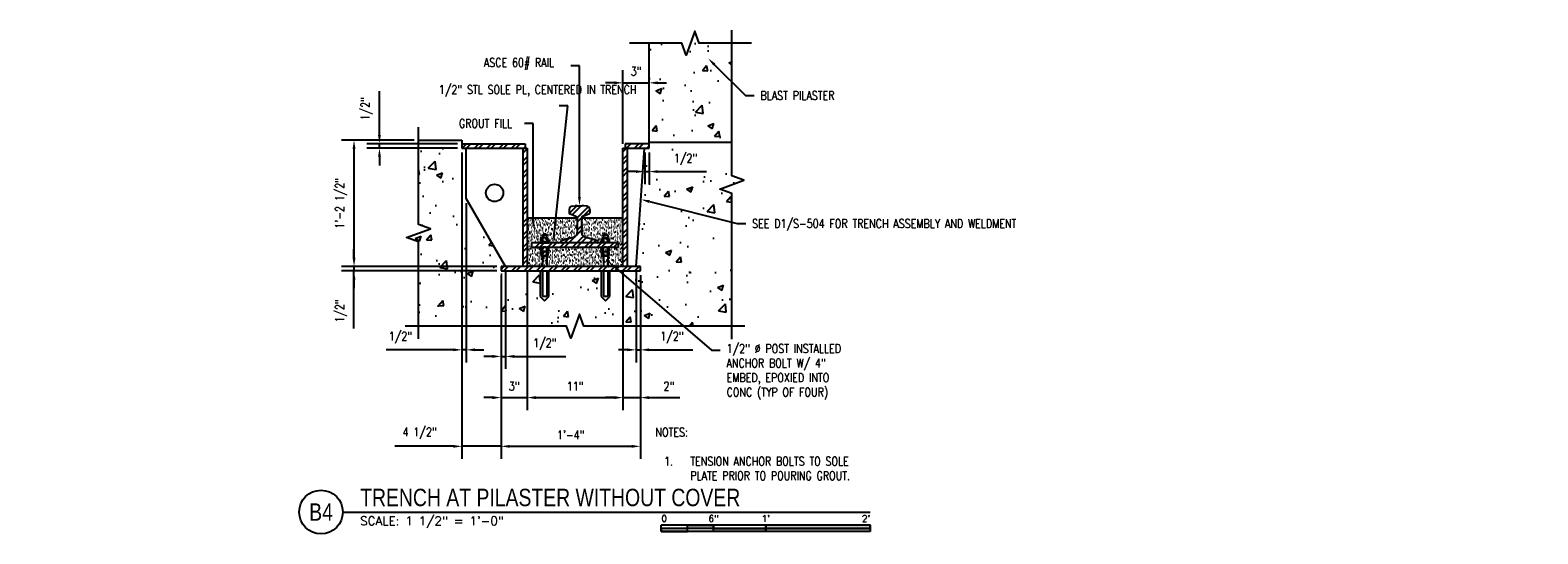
# Model space of a CAD drawing. Header units: inches. Extents: x 24 to 950, y 63 to 128.
# Tile 16 of 24: x 562 to 735, y 63 to 121. Entities that reach past the tile are written whole.
import ezdxf
from ezdxf import colors
from ezdxf.entities.mleader import LeaderData, LeaderLine
from ezdxf.enums import TextEntityAlignment as Align
from ezdxf.math import Vec2, Vec3

# ---------------------------------------------------------------- set-up
doc = ezdxf.new("R2010")
doc.units = ezdxf.units.IN
doc.header["$MEASUREMENT"] = 0
for name, color, linetype in [('A-ANNO-NOTE', 2, 'Continuous'), ('A-WALL-PATT', 8, 'Continuous'), ('M-DETL-PATT', 8, 'Continuous'), ('S-ANNO-DIMS', 1, 'Continuous'), ('S-ANNO-NOTE', 2, 'Continuous'), ('S-ANNO-SYMB', 2, 'Continuous'), ('S-DETL', 90, 'Continuous'), ('S-DETL-GENF', 3, 'Continuous'), ('S-DETL-MEDM', 33, 'Continuous'), ('S-DETL-THIN', 1, 'Continuous')]:
    doc.layers.add(name, color=color, linetype=linetype)
doc.styles.add('Annotative', font='romans.shx', dxfattribs={"width": 0.8, "height": 0.125})
doc.styles.add('Arial', font='romans.shx', dxfattribs={"width": 0.8})
doc.styles.add('ROMANS', font='romans.shx', dxfattribs={"width": 0.8})
doc.styles.add('TITLES', font='swiss.ttf', dxfattribs={"width": 0.8, "height": 0.25})
doc.dimstyles.new('Annotative', dxfattribs={"dimscale": 0, "dimtxt": 0.125, "dimasz": 0.125, "dimexe": 0.18, "dimexo": 0.0625, "dimgap": 0.09, "dimtad": 1, "dimdec": 3, "dimzin": 3, "dimdsep": 46, "dimlunit": 4, "dimtxsty": 'Annotative', "dimcen": 0.09, "dimclrt": 2, "dimazin": 2, "dimtfac": 1, "dimtdec": 3, "dimtmove": 0, "dimatfit": 0, "dimfxl": 1, "dimtfill": 1, "dimfrac": 2, "dimtolj": 1, "dimtzin": 0, "dimarcsym": 0})
pattern_1 = [(45, (0, 0), (-0.7071068, 0.7071068), []), (45, (0, 0.5), (-0.7071068, 0.7071068), [])]

# ---------------------------------------------------------------- blocks, each defined once
blk = doc.blocks.new('*D18')
at = {"layer": 'Defpoints', "color": 0, "transparency": 16777216}
for p in [(632.67, 107.33), (633.18, 107.33), (633.18, 104.64)]:
    blk.add_point(p, dxfattribs=at)
at = {"layer": 'S-ANNO-DIMS', "color": 0, "lineweight": -2, "transparency": 16777216}
for p, q in [((632.67, 106.83), (632.67, 103.2)), ((633.18, 106.83), (633.18, 103.2)), ((631.67, 104.64), (630.67, 104.64)), ((632.67, 104.64), (633.18, 104.64)), ((634.18, 104.64), (639.77, 104.64))]:
    blk.add_line(p, q, dxfattribs=at)
at = {"layer": 'S-ANNO-DIMS', "color": 0, "transparency": 16777216}
for points in [[(631.67, 104.8), (631.67, 104.47), (632.67, 104.64)], [(634.18, 104.8), (634.18, 104.47), (633.18, 104.64)]]:
    blk.add_solid(points, dxfattribs=at)
at = {"layer": 'S-ANNO-DIMS', "color": 2, "lineweight": -3, "transparency": 16777216, "insert": (636.03, 106.69), "char_height": 1, "width": 3.4605, "attachment_point": 1, "line_spacing_factor": 0.983083, "style": 'Annotative'}
blk.add_mtext('\\A1;1/2"', dxfattribs=at)
blk = doc.blocks.new('*D17')
at = {"layer": 'Defpoints', "color": 0, "transparency": 16777216}
for p in [(611.68, 107.33), (612.18, 101.53), (612.18, 84.18)]:
    blk.add_point(p, dxfattribs=at)
at = {"layer": 'S-ANNO-DIMS', "color": 0, "lineweight": -2, "transparency": 16777216}
for p, q in [((611.68, 106.83), (611.68, 82.74)), ((612.18, 101.03), (612.18, 82.74)), ((610.68, 84.18), (602.98, 84.18)), ((612.18, 84.18), (611.68, 84.18)), ((613.18, 84.18), (614.18, 84.18))]:
    blk.add_line(p, q, dxfattribs=at)
at = {"layer": 'S-ANNO-DIMS', "color": 0, "transparency": 16777216}
for points in [[(610.68, 84.35), (610.68, 84.02), (611.68, 84.18)], [(613.18, 84.35), (613.18, 84.02), (612.18, 84.18)]]:
    blk.add_solid(points, dxfattribs=at)
at = {"layer": 'S-ANNO-DIMS', "color": 2, "lineweight": -3, "transparency": 16777216, "insert": (603.27, 86.24), "char_height": 1, "width": 3.4605, "attachment_point": 1, "line_spacing_factor": 0.983083, "style": 'Annotative'}
blk.add_mtext('\\A1;1/2"', dxfattribs=at)
blk = doc.blocks.new('*D16')
at = {"layer": 'Defpoints', "color": 0, "transparency": 16777216}
for p in [(616.68, 93.74), (616.18, 93.24), (616.68, 83.43)]:
    blk.add_point(p, dxfattribs=at)
at = {"layer": 'S-ANNO-DIMS', "color": 0, "lineweight": -2, "transparency": 16777216}
for p, q in [((616.18, 92.74), (616.18, 81.99)), ((616.68, 93.24), (616.68, 81.99)), ((615.18, 83.43), (614.18, 83.43)), ((616.18, 83.43), (616.68, 83.43)), ((617.68, 83.43), (623.6, 83.43))]:
    blk.add_line(p, q, dxfattribs=at)
at = {"layer": 'S-ANNO-DIMS', "color": 0, "transparency": 16777216}
for points in [[(615.18, 83.59), (615.18, 83.26), (616.18, 83.43)], [(617.68, 83.59), (617.68, 83.26), (616.68, 83.43)]]:
    blk.add_solid(points, dxfattribs=at)
at = {"layer": 'S-ANNO-DIMS', "color": 2, "lineweight": -3, "transparency": 16777216, "insert": (619.86, 85.48), "char_height": 1, "width": 3.4605, "attachment_point": 1, "line_spacing_factor": 0.983083, "style": 'Annotative'}
blk.add_mtext('\\A1;1/2"', dxfattribs=at)
blk = doc.blocks.new('*D15')
at = {"layer": 'Defpoints', "color": 0, "transparency": 16777216}
for p in [(631.68, 93.74), (632.18, 93.24), (632.18, 84.18)]:
    blk.add_point(p, dxfattribs=at)
at = {"layer": 'S-ANNO-DIMS', "color": 0, "lineweight": -2, "transparency": 16777216}
for p, q in [((631.68, 93.24), (631.68, 82.74)), ((632.18, 92.74), (632.18, 82.74)), ((630.68, 84.18), (629.68, 84.18)), ((631.68, 84.18), (632.18, 84.18)), ((633.18, 84.18), (638.21, 84.18))]:
    blk.add_line(p, q, dxfattribs=at)
at = {"layer": 'S-ANNO-DIMS', "color": 0, "transparency": 16777216}
for points in [[(630.68, 84.35), (630.68, 84.02), (631.68, 84.18)], [(633.18, 84.35), (633.18, 84.02), (632.18, 84.18)]]:
    blk.add_solid(points, dxfattribs=at)
at = {"layer": 'S-ANNO-DIMS', "color": 2, "lineweight": -3, "transparency": 16777216, "insert": (634.46, 86.24), "char_height": 1, "width": 3.4605, "attachment_point": 1, "line_spacing_factor": 0.983083, "style": 'Annotative'}
blk.add_mtext('\\A1;1/2"', dxfattribs=at)
blk = doc.blocks.new('*D14')
at = {"layer": 'Defpoints', "color": 0, "transparency": 16777216}
for p in [(619.18, 93.74), (630.18, 93.74), (630.18, 78.7)]:
    blk.add_point(p, dxfattribs=at)
at = {"layer": 'S-ANNO-DIMS', "color": 0, "lineweight": -2, "transparency": 16777216}
for p, q in [((619.18, 93.24), (619.18, 77.26)), ((630.18, 93.24), (630.18, 77.26)), ((620.18, 78.7), (629.18, 78.7))]:
    blk.add_line(p, q, dxfattribs=at)
at = {"layer": 'S-ANNO-DIMS', "color": 0, "transparency": 16777216}
for points in [[(620.18, 78.87), (620.18, 78.53), (619.18, 78.7)], [(629.18, 78.87), (629.18, 78.53), (630.18, 78.7)]]:
    blk.add_solid(points, dxfattribs=at)
at = {"layer": 'S-ANNO-DIMS', "color": 2, "lineweight": -3, "transparency": 16777216, "insert": (624.68, 80.01), "char_height": 1, "width": 2.4577, "attachment_point": 5, "style": 'Annotative'}
blk.add_mtext('\\A1;11"', dxfattribs=at)
blk = doc.blocks.new('*D13')
at = {"layer": 'Defpoints', "color": 0, "transparency": 16777216}
for p in [(619.18, 93.74), (616.18, 93.24), (619.18, 78.7)]:
    blk.add_point(p, dxfattribs=at)
at = {"layer": 'S-ANNO-DIMS', "color": 0, "lineweight": -2, "transparency": 16777216}
for p, q in [((616.18, 92.74), (616.18, 77.26)), ((619.18, 93.24), (619.18, 77.26)), ((615.18, 78.7), (614.18, 78.7)), ((616.18, 78.7), (619.18, 78.7)), ((620.18, 78.7), (621.18, 78.7))]:
    blk.add_line(p, q, dxfattribs=at)
at = {"layer": 'S-ANNO-DIMS', "color": 0, "transparency": 16777216}
for points in [[(615.18, 78.87), (615.18, 78.53), (616.18, 78.7)], [(620.18, 78.87), (620.18, 78.53), (619.18, 78.7)]]:
    blk.add_solid(points, dxfattribs=at)
at = {"layer": 'S-ANNO-DIMS', "color": 2, "lineweight": -3, "transparency": 16777216, "insert": (617.68, 80.01), "char_height": 1, "width": 1.5533, "attachment_point": 5, "style": 'Annotative'}
blk.add_mtext('\\A1;3"', dxfattribs=at)
blk = doc.blocks.new('*D12')
at = {"layer": 'Defpoints', "color": 0, "transparency": 16777216}
for p in [(616.18, 93.24), (632.18, 93.24), (632.18, 73.11)]:
    blk.add_point(p, dxfattribs=at)
at = {"layer": 'S-ANNO-DIMS', "color": 0, "lineweight": -2, "transparency": 16777216}
for p, q in [((616.18, 92.74), (616.18, 71.67)), ((632.18, 92.74), (632.18, 71.67)), ((617.18, 73.11), (631.18, 73.11))]:
    blk.add_line(p, q, dxfattribs=at)
at = {"layer": 'S-ANNO-DIMS', "color": 0, "transparency": 16777216}
for points in [[(617.18, 73.27), (617.18, 72.94), (616.18, 73.11)], [(631.18, 73.27), (631.18, 72.94), (632.18, 73.11)]]:
    blk.add_solid(points, dxfattribs=at)
at = {"layer": 'S-ANNO-DIMS', "color": 2, "lineweight": -3, "transparency": 16777216, "insert": (624.18, 74.42), "char_height": 1, "width": 4.1093, "attachment_point": 5, "style": 'Annotative'}
blk.add_mtext('\\A1;1\'-4"', dxfattribs=at)
blk = doc.blocks.new('*D11')
at = {"layer": 'Defpoints', "color": 0, "transparency": 16777216}
for p in [(606.68, 108.24), (599.28, 93.74), (616.18, 93.74)]:
    blk.add_point(p, dxfattribs=at)
at = {"layer": 'S-ANNO-DIMS', "color": 0, "lineweight": -2, "transparency": 16777216}
for p, q in [((606.18, 108.24), (597.84, 108.24)), ((599.28, 107.24), (599.28, 94.74)), ((615.68, 93.74), (597.84, 93.74))]:
    blk.add_line(p, q, dxfattribs=at)
at = {"layer": 'S-ANNO-DIMS', "color": 0, "transparency": 16777216}
for points in [[(599.12, 107.24), (599.45, 107.24), (599.28, 108.24)], [(599.12, 94.74), (599.45, 94.74), (599.28, 93.74)]]:
    blk.add_solid(points, dxfattribs=at)
at = {"layer": 'S-ANNO-DIMS', "color": 2, "lineweight": -3, "transparency": 16777216, "insert": (597.8, 100.99), "char_height": 1, "width": 7.8647, "attachment_point": 5, "rotation": 90, "style": 'Annotative'}
blk.add_mtext('\\A1;1\'-2 1/2"', dxfattribs=at)
blk = doc.blocks.new('*D10')
at = {"layer": 'Defpoints', "color": 0, "transparency": 16777216}
for p in [(633.18, 114.82), (633.18, 107.83), (630.18, 107.33)]:
    blk.add_point(p, dxfattribs=at)
at = {"layer": 'S-ANNO-DIMS', "color": 0, "lineweight": -2, "transparency": 16777216}
for p, q in [((630.18, 107.83), (630.18, 116.26)), ((633.18, 108.33), (633.18, 116.26)), ((629.18, 114.82), (628.18, 114.82)), ((630.18, 114.82), (633.18, 114.82)), ((634.18, 114.82), (635.18, 114.82))]:
    blk.add_line(p, q, dxfattribs=at)
at = {"layer": 'S-ANNO-DIMS', "color": 0, "transparency": 16777216}
for points in [[(629.18, 114.99), (629.18, 114.65), (630.18, 114.82)], [(634.18, 114.99), (634.18, 114.65), (633.18, 114.82)]]:
    blk.add_solid(points, dxfattribs=at)
at = {"layer": 'S-ANNO-DIMS', "color": 2, "lineweight": -3, "transparency": 16777216, "insert": (631.68, 116.14), "char_height": 1, "width": 1.5533, "attachment_point": 5, "style": 'Annotative'}
blk.add_mtext('\\A1;3"', dxfattribs=at)
blk = doc.blocks.new('*D47')
at = {"layer": 'Defpoints', "color": 0, "transparency": 16777216}
for p in [(602.21, 107.83), (611.68, 107.83), (611.68, 107.33)]:
    blk.add_point(p, dxfattribs=at)
at = {"layer": 'S-ANNO-DIMS', "color": 0, "lineweight": -2, "transparency": 16777216}
for p, q in [((602.21, 108.83), (602.21, 113.86)), ((611.18, 107.83), (600.77, 107.83)), ((602.21, 107.33), (602.21, 107.83)), ((611.18, 107.33), (600.77, 107.33)), ((602.21, 106.33), (602.21, 105.33))]:
    blk.add_line(p, q, dxfattribs=at)
at = {"layer": 'S-ANNO-DIMS', "color": 0, "transparency": 16777216}
for points in [[(602.04, 108.83), (602.37, 108.83), (602.21, 107.83)], [(602.04, 106.33), (602.37, 106.33), (602.21, 107.33)]]:
    blk.add_solid(points, dxfattribs=at)
at = {"layer": 'S-ANNO-DIMS', "color": 2, "lineweight": -3, "transparency": 16777216, "insert": (600.73, 111.85), "char_height": 1, "attachment_point": 5, "rotation": 90, "style": 'Annotative'}
blk.add_mtext('\\A1;1/2"', dxfattribs=at)
blk = doc.blocks.new('*D48')
at = {"layer": 'Defpoints', "color": 0, "transparency": 16777216}
for p in [(616.18, 93.74), (599.28, 93.24), (616.18, 93.24)]:
    blk.add_point(p, dxfattribs=at)
at = {"layer": 'S-ANNO-DIMS', "color": 0, "lineweight": -2, "transparency": 16777216}
for p, q in [((599.28, 94.74), (599.28, 95.74)), ((615.68, 93.74), (597.84, 93.74)), ((599.28, 93.74), (599.28, 93.24)), ((599.28, 93.74), (599.28, 93.24)), ((615.68, 93.24), (597.84, 93.24)), ((599.28, 86.64), (599.28, 93.24)), ((599.28, 92.24), (599.28, 91.24))]:
    blk.add_line(p, q, dxfattribs=at)
at = {"layer": 'S-ANNO-DIMS', "color": 0, "transparency": 16777216}
for points in [[(599.12, 94.74), (599.45, 94.74), (599.28, 93.74)], [(599.12, 92.24), (599.45, 92.24), (599.28, 93.24)]]:
    blk.add_solid(points, dxfattribs=at)
at = {"layer": 'S-ANNO-DIMS', "color": 2, "lineweight": -3, "transparency": 16777216, "insert": (597.8, 88.65), "char_height": 1, "attachment_point": 5, "rotation": 90, "style": 'Annotative'}
blk.add_mtext('\\A1;1/2"', dxfattribs=at)
blk = doc.blocks.new('*U38')
for points in [[(-2.625, -0.188), (-2.25, -0.188), (-2.25, -0.234), (-2.625, -0.234)], [(-1.5, -0.234), (0, -0.234), (0, -0.187), (-1.5, -0.187)], [(-3, -0.281), (-2.625, -0.281), (-2.625, -0.234), (-3, -0.234)], [(-2.25, -0.235), (-1.5, -0.235), (-1.5, -0.281), (-2.25, -0.281)]]:
    blk.add_hatch(color=256).paths.add_polyline_path(points)
for p, q in [((0, -0.187), (-3, -0.187)), ((-3, -0.281), (-3, -0.187)), ((-2.625, -0.281), (-2.625, -0.188)), ((-2.25, -0.281), (-2.25, -0.188)), ((-1.5, -0.281), (-1.5, -0.188)), ((0, -0.187), (0, -0.281)), ((0, -0.234), (-3, -0.234)), ((0, -0.281), (-3, -0.281))]:
    blk.add_line(p, q)
at = {"flags": 128}
for points in [[(-2.625, -0.188), (-2.25, -0.188), (-2.25, -0.234), (-2.625, -0.234), (-2.625, -0.188)], [(-1.5, -0.234), (0, -0.234), (0, -0.187), (-1.5, -0.187), (-1.5, -0.234)], [(-3, -0.281), (-2.625, -0.281), (-2.625, -0.234), (-3, -0.234), (-3, -0.281)], [(-2.25, -0.235), (-1.5, -0.235), (-1.5, -0.281), (-2.25, -0.281), (-2.25, -0.235)]]:
    blk.add_lwpolyline(points, close=True, dxfattribs=at)
at = {"style": 'Arial'}
blk.add_text('0', height=0.0937, dxfattribs=at).set_placement((-3, -0.094), align=Align.MIDDLE_LEFT)
for s, p in [('6"', (-2.25, -0.094)), ("1'", (-1.5, -0.094))]:
    blk.add_text(s, height=0.0937, dxfattribs=at).set_placement(p, align=Align.MIDDLE_CENTER)
blk.add_text("2'", height=0.0937, dxfattribs=at).set_placement((0, -0.094), align=Align.MIDDLE_RIGHT)
blk = doc.blocks.new('*U51')
at = {"linetype": 'Continuous', "lineweight": -3}
blk.add_line((1.125, 0.625), (8.698, 0.625), dxfattribs=at)
at = {"lineweight": -3}
blk.add_circle((0.812, 0.625), 0.312, dxfattribs=at)
at = {"lineweight": -3, "style": 'Arial'}
blk.add_attdef('DRAWING_AREA_TITLE', text='', height=0.187, dxfattribs=at).set_placement((1.374, 0.634), align=Align.BOTTOM_LEFT)
blk.add_attdef('X#', text='', height=0.187, dxfattribs=at).set_placement((0.812, 0.625), align=Align.MIDDLE_CENTER)
blk.add_attdef('SCALE:', text='', height=0.0938, dxfattribs=at).set_placement((1.374, 0.561), align=Align.TOP_LEFT)
blk = doc.blocks.new('*D66')
at = {"layer": 'Defpoints', "color": 0, "transparency": 16777216}
for p in [(611.68, 107.33), (616.18, 93.24), (611.68, 73.11)]:
    blk.add_point(p, dxfattribs=at)
at = {"layer": 'S-ANNO-DIMS', "color": 0, "lineweight": -2, "transparency": 16777216}
for p, q in [((611.68, 106.83), (611.68, 71.67)), ((616.18, 92.74), (616.18, 71.67)), ((610.68, 73.11), (603.97, 73.11)), ((616.18, 73.11), (611.68, 73.11)), ((617.18, 73.11), (618.18, 73.11))]:
    blk.add_line(p, q, dxfattribs=at)
at = {"layer": 'S-ANNO-DIMS', "color": 0, "transparency": 16777216}
for points in [[(610.68, 73.27), (610.68, 72.94), (611.68, 73.11)], [(617.18, 73.27), (617.18, 72.94), (616.18, 73.11)]]:
    blk.add_solid(points, dxfattribs=at)
at = {"layer": 'S-ANNO-DIMS', "color": 2, "transparency": 16777216, "insert": (606.82, 74.59), "char_height": 1, "attachment_point": 5, "style": 'Annotative', "bg_fill": 3, "box_fill_scale": 1.25, "bg_fill_color": 256, "bg_fill_true_color": 13158600, "bg_fill_transparency": 0}
blk.add_mtext('\\A1;4 1/2"', dxfattribs=at)
blk = doc.blocks.new('*D67')
at = {"layer": 'Defpoints', "color": 0, "transparency": 16777216}
for p in [(630.18, 93.74), (632.18, 93.24), (632.18, 78.7)]:
    blk.add_point(p, dxfattribs=at)
at = {"layer": 'S-ANNO-DIMS', "color": 0, "lineweight": -2, "transparency": 16777216}
for p, q in [((630.18, 93.24), (630.18, 77.26)), ((632.18, 92.74), (632.18, 77.26)), ((629.18, 78.7), (628.18, 78.7)), ((630.18, 78.7), (632.18, 78.7)), ((633.18, 78.7), (636.72, 78.7))]:
    blk.add_line(p, q, dxfattribs=at)
at = {"layer": 'S-ANNO-DIMS', "color": 0, "transparency": 16777216}
for points in [[(629.18, 78.87), (629.18, 78.53), (630.18, 78.7)], [(633.18, 78.87), (633.18, 78.53), (632.18, 78.7)]]:
    blk.add_solid(points, dxfattribs=at)
at = {"layer": 'S-ANNO-DIMS', "color": 2, "transparency": 16777216, "insert": (635.45, 80.01), "char_height": 1, "attachment_point": 5, "style": 'Annotative', "bg_fill": 3, "box_fill_scale": 1.25, "bg_fill_color": 256, "bg_fill_true_color": 13158600, "bg_fill_transparency": 0}
blk.add_mtext('\\A1;2"', dxfattribs=at)

msp = doc.modelspace()

# ---------------------------------------------------------------- hatches: boundary and pattern name
at = {"layer": 'A-WALL-PATT', "lineweight": -3}
h = msp.add_hatch(dxfattribs=at)
h.set_pattern_fill('AR-CONC', color=8, style=0)
h.set_pattern_definition([(50, (296.853, -16.622), (7.1726, -0.62752), [0.75, -8.25]), (355, (296.853, -16.622), (-1.38751, 7.52192), [0.6, -6.6]), (100.4514, (297.451, -16.674), (5.78509, 6.8944), [0.6374, -7.01142]), (46.1842, (296.853, -14.622), (10.67241, -1.6552), [1.125, -12.375]), (96.6356, (297.742, -14.76), (9.34662, 9.7412), [0.9561, -10.51714]), (351.184, (296.853, -14.622), (9.34662, 9.7412), [0.9, -9.9]), (21, (297.853, -15.122), (5.96907, -4.02619), [0.75, -8.25]), (326, (297.853, -15.122), (2.43315, 7.2515), [0.6, -6.6]), (71.4514, (298.3504, -15.4575), (8.40222, 3.22531), [0.6374, -7.01142]), (37.5, (296.853, -16.622), (0.121599, 3.328939), [0, -6.52, 0, -6.7, 0, -6.625]), (7.5, (296.853, -16.622), (2.630695, 3.944117), [0, -3.82, 0, -6.37, 0, -2.525]), (327.5, (294.623, -16.622), (5.338224, -0.225549), [0, -2.5, 0, -7.8, 0, -10.35]), (317.5, (293.623, -16.622), (5.83186, 1.00105), [0, -3.25, 0, -5.18, 0, -7.35])])
h.paths.add_polyline_path([(642.6768, 86.9094), (642.6768, 102.1352), (641.303, 102.6352), (644.0505, 103.6352), (642.6768, 104.1352), (642.6768, 107.9572), (633.1768, 107.9572), (633.1768, 107.8322), (633.1768, 107.3322), (632.6677, 107.3322), (631.6768, 93.74), (632.1768, 93.74), (632.1768, 93.24), (628.6768, 93.24), (628.6768, 90.2868), (628.1768, 89.7868), (627.6768, 90.2868), (627.6768, 93.24), (621.6768, 93.24), (621.6768, 90.2933), (621.1768, 89.7933), (620.6768, 90.2933), (620.6768, 93.24), (616.1768, 93.24), (616.1768, 93.74), (616.6768, 93.74), (612.1768, 101.5342), (612.1768, 107.3322), (611.6768, 107.3322), (611.6768, 107.9572), (611.6768, 108.24), (606.6768, 108.24), (606.6768, 98.5747), (608.0505, 98.0747), (605.303, 97.0747), (606.6768, 96.5747), (606.6768, 86.9094), (623.6768, 86.9094), (624.1768, 85.5356), (625.1768, 88.2831), (625.6768, 86.9094)])
h.paths.add_polyline_path([(642.6768, 107.9572), (642.6768, 119.3611), (638.9268, 119.3611), (638.4268, 120.7348), (637.4268, 117.9873), (636.9268, 119.3611), (633.1768, 119.3611), (633.1768, 107.9572)])
at = {"layer": 'M-DETL-PATT', "lineweight": -3}
h = msp.add_hatch(dxfattribs=at)
h.set_pattern_fill('STEEL', color=8, scale=8, style=0)
h.set_pattern_definition(pattern_1)
h.paths.add_polyline_path([(612.1768, 107.3322), (618.9268, 107.3322), (618.9268, 107.8322), (611.6768, 107.8322), (611.6768, 107.3322)])
h.paths.add_polyline_path([(630.6768, 107.3322), (633.1768, 107.3322), (633.1768, 107.8322), (630.4268, 107.8322), (630.4268, 107.3322)])
h = msp.add_hatch(dxfattribs=at)
h.set_pattern_fill('STEEL', color=8, scale=8, style=0)
h.set_pattern_definition(pattern_1)
h.paths.add_polyline_path([(630.1768, 93.74), (630.6768, 93.74), (630.6768, 107.3322), (630.1768, 107.3322), (630.1768, 99.2334)])
h.paths.add_polyline_path([(619.1768, 93.74), (619.1768, 107.3322), (618.6768, 107.3322), (618.6768, 93.74)])
h = msp.add_hatch(dxfattribs=at)
h.set_pattern_fill('STEEL', color=8, scale=8, style=0)
h.set_pattern_definition(pattern_1)
h.paths.add_polyline_path([(627.2393, 96.4572), (627.2555, 96.4593), (627.2705, 96.4655), (627.2835, 96.4755), (627.2934, 96.4884), (627.2997, 96.5035), (627.3018, 96.5197), (627.2997, 96.6763), (627.2937, 96.6911), (627.2841, 96.704), (627.2716, 96.7139), (627.2569, 96.7204), (625.7857, 97.1531), (625.6684, 97.2047), (625.5681, 97.2844), (625.4914, 97.387), (625.4432, 97.5057), (625.4268, 97.6328), (625.4268, 99.3033), (625.4339, 99.3626), (625.4549, 99.4185), (625.4886, 99.4678), (625.533, 99.5078), (625.5856, 99.536), (626.3402, 99.8336), (626.3579, 99.8555), (626.3643, 99.8829), (626.3643, 100.2974), (626.3527, 100.3898), (626.3187, 100.4765), (626.2644, 100.5522), (626.1932, 100.6122), (626.1093, 100.6527), (626.018, 100.6713), (625.5517, 100.705), (625.3084, 100.7072), (624.8019, 100.705), (624.6869, 100.6983), (624.3355, 100.6713), (624.2443, 100.6527), (624.1604, 100.6122), (624.0891, 100.5522), (624.0348, 100.4765), (624.0009, 100.3898), (623.9893, 100.2974), (623.9893, 99.8829), (623.9956, 99.8555), (624.0134, 99.8336), (624.0389, 99.8217), (624.768, 99.536), (624.8206, 99.5078), (624.865, 99.4678), (624.8987, 99.4185), (624.9197, 99.3626), (624.9268, 99.3033), (624.9268, 97.6328), (624.9104, 97.5057), (624.8622, 97.387), (624.7854, 97.2844), (624.6851, 97.2047), (624.5679, 97.1531), (623.082, 96.7139), (623.0695, 96.704), (623.0599, 96.6911), (623.0538, 96.6763), (623.0518, 96.6604), (623.0539, 96.5035), (623.0602, 96.4884), (623.0701, 96.4755), (623.083, 96.4655), (623.0981, 96.4593), (623.1143, 96.4572), (625.3084, 96.4572)])
h = msp.add_hatch(dxfattribs=at)
h.set_pattern_fill('AR-SAND', color=8, scale=0.25, style=0)
h.set_pattern_definition([(37.5, (0, 0), (-0.01574834, 0.48170594), [0, -0.38, 0, -0.425, 0, -0.40625]), (7.5, (0, 0), (0.4424442, 0.7055365), [0, -0.205, 0, -0.3425, 0, -0.13125]), (327.5, (-0.3075, 0), (0.77853547, 0.00141476), [0, -0.125, 0, -0.45, 0, -0.5875]), (317.5, (-0.3075, 0), (0.75153165, 0.2194189), [0, -0.0625, 0, -0.295, 0, -0.3375])])
h.paths.add_polyline_path([(619.1768, 93.74), (630.1768, 93.74), (630.1768, 99.3033), (625.4268, 99.3033), (625.4268, 97.6328), (625.4432, 97.5057), (625.4914, 97.387), (625.5681, 97.2844), (625.6684, 97.2047), (625.7857, 97.1531), (627.2716, 96.7139), (627.2841, 96.704), (627.2937, 96.6911), (627.2997, 96.6763), (627.3018, 96.6604), (627.2997, 96.5035), (627.2934, 96.4884), (627.2835, 96.4755), (627.2705, 96.4655), (627.2555, 96.4593), (627.2569, 96.4572), (629.6768, 96.4572), (629.6768, 95.9572), (619.6768, 95.9572), (619.6768, 96.4572), (623.0967, 96.4599), (623.083, 96.4655), (623.0701, 96.4755), (623.0602, 96.4884), (623.0539, 96.5035), (623.0518, 96.5197), (623.0538, 96.6763), (623.0599, 96.6911), (623.0695, 96.704), (623.082, 96.7139), (623.1143, 96.7256), (624.5679, 97.1531), (624.6851, 97.2047), (624.7854, 97.2844), (624.8622, 97.387), (624.9104, 97.5057), (624.9268, 97.6328), (624.9268, 99.3033), (619.1768, 99.3033), (619.1768, 99.2334)])
h = msp.add_hatch(dxfattribs=at)
h.set_pattern_fill('STEEL', color=8, scale=8, style=0)
h.set_pattern_definition(pattern_1)
h.paths.add_polyline_path([(625.7857, 95.9572), (629.6768, 95.9572), (629.6768, 96.4572), (619.6768, 96.4572), (619.6768, 95.9572), (625.3084, 95.9572)])
h = msp.add_hatch(dxfattribs=at)
h.set_pattern_fill('STEEL', color=8, scale=8, style=0)
h.set_pattern_definition(pattern_1)
h.paths.add_polyline_path([(630.6768, 93.24), (632.1768, 93.24), (632.1768, 93.74), (616.1768, 93.74), (616.1768, 93.24), (630.1768, 93.24)])

# ---------------------------------------------------------------- linework, layer by layer
at = {"layer": 'S-DETL', "lineweight": -3}
for p, q in [((606.6768, 108.24), (611.6768, 108.24)), ((642.6768, 107.9572), (633.1768, 107.9572))]:
    msp.add_line(p, q, dxfattribs=at)
at = {"layer": 'S-DETL-GENF', "lineweight": -3}
for points in [[(644.9268, 119.3611), (638.9268, 119.3611), (638.4268, 120.7348), (637.4268, 117.9873), (636.9268, 119.3611), (630.9268, 119.3611)], [(642.6768, 85.4094), (642.6768, 102.1352), (641.303, 102.6352), (644.0505, 103.6352), (642.6768, 104.1352), (642.6768, 120.8611)], [(606.6768, 85.4258), (606.6768, 96.5747), (605.303, 97.0747), (608.0505, 98.0747), (606.6768, 98.5747), (606.6768, 109.7236)], [(644.1768, 86.9094), (625.6768, 86.9094), (625.1768, 88.2831), (624.1768, 85.5356), (623.6768, 86.9094), (605.1768, 86.9094)]]:
    msp.add_lwpolyline(points, dxfattribs=at)
at = {"layer": 'S-DETL-MEDM', "lineweight": -3}
for p, q in [((633.1768, 107.3322), (633.1768, 119.3611)), ((611.6768, 108.24), (611.6768, 107.3322)), ((611.6768, 107.8322), (618.9268, 107.8322)), ((618.9268, 107.8322), (618.9268, 107.3322)), ((633.1768, 107.8322), (630.4268, 107.8322)), ((630.4268, 107.8322), (630.4268, 107.3322)), ((611.6768, 107.3322), (619.1768, 107.3322)), ((612.1768, 101.5342), (612.1768, 107.3322)), ((618.6768, 107.3322), (618.6768, 93.74)), ((619.1768, 107.3322), (619.1768, 93.74)), ((630.1768, 93.74), (630.1768, 107.3322)), ((630.1768, 107.3322), (633.1768, 107.3322)), ((630.6768, 107.3322), (630.6768, 93.74)), ((631.6768, 93.74), (632.6677, 107.3322)), ((616.6768, 93.74), (612.1768, 101.5342)), ((624.3355, 100.6713), (624.6869, 100.6983)), ((624.917, 100.7072), (625.4366, 100.7072)), ((626.018, 100.6713), (625.6667, 100.6983)), ((624.9268, 99.3033), (619.1768, 99.3033)), ((623.9893, 100.2974), (623.9893, 99.8829)), ((624.0389, 99.8217), (624.768, 99.536)), ((624.9268, 99.3033), (624.9268, 97.6328)), ((630.1768, 99.3033), (625.4268, 99.3033)), ((625.4268, 99.3033), (625.4268, 97.6328)), ((625.5856, 99.536), (626.3147, 99.8217)), ((626.3643, 100.2974), (626.3643, 99.8829)), ((621.5081, 97.0262), (620.8456, 97.0262)), ((621.4268, 97.3351), (620.9268, 97.3351)), ((620.9268, 97.3351), (620.9268, 97.0262)), ((621.2832, 97.4632), (621.0704, 97.4632)), ((621.4268, 97.0262), (621.4268, 97.3351)), ((623.0967, 96.7204), (624.5679, 97.1531)), ((625.7857, 97.1531), (627.2569, 96.7204)), ((627.8455, 97.0197), (628.508, 97.0197)), ((627.9268, 97.0197), (627.9268, 97.3285)), ((627.9268, 97.3285), (628.4268, 97.3285)), ((628.0704, 97.4567), (628.2831, 97.4567)), ((628.4268, 97.3285), (628.4268, 97.0197)), ((619.6768, 96.4572), (619.6768, 95.9572)), ((629.6768, 96.4572), (619.6768, 96.4572)), ((619.6768, 95.9572), (629.6768, 95.9572)), ((621.6768, 96.5262), (620.6768, 96.5262)), ((620.6768, 96.5262), (620.6768, 96.4637)), ((620.6768, 96.4637), (621.6768, 96.4637)), ((620.7518, 96.9733), (620.7518, 96.5791)), ((620.7518, 95.5171), (620.7518, 95.9114)), ((620.7518, 95.0176), (620.7518, 95.4119)), ((621.5081, 95.4642), (620.8456, 95.4642)), ((620.9393, 96.9733), (620.9393, 96.5791)), ((620.9393, 95.5171), (620.9393, 95.9114)), ((620.9393, 95.0176), (620.9393, 95.4119)), ((621.4143, 96.9733), (621.4143, 96.5791)), ((621.4143, 95.5171), (621.4143, 95.9114)), ((621.4143, 95.0176), (621.4143, 95.4119)), ((621.6018, 96.9733), (621.6018, 96.5791)), ((621.6018, 95.5171), (621.6018, 95.9114)), ((621.6018, 95.0176), (621.6018, 95.4119)), ((621.6768, 96.4637), (621.6768, 96.5262)), ((623.0518, 96.6604), (623.0518, 96.5197)), ((627.3018, 96.5197), (627.3018, 96.6604)), ((627.6768, 96.4572), (627.6768, 96.5197)), ((627.6768, 96.5197), (628.6768, 96.5197)), ((627.7518, 96.9668), (627.7518, 96.5725)), ((627.7518, 95.5106), (627.7518, 95.9049)), ((627.7518, 95.0111), (627.7518, 95.4054)), ((627.8455, 95.4577), (628.508, 95.4577)), ((627.9393, 96.9668), (627.9393, 96.5725)), ((627.9393, 95.5106), (627.9393, 95.9049)), ((627.9393, 95.0111), (627.9393, 95.4054)), ((628.4143, 96.9668), (628.4143, 96.5725)), ((628.4143, 95.5106), (628.4143, 95.9049)), ((628.4143, 95.0111), (628.4143, 95.4054)), ((628.6018, 96.9668), (628.6018, 96.5725)), ((628.6018, 95.5106), (628.6018, 95.9049)), ((628.6018, 95.0111), (628.6018, 95.4054)), ((628.6768, 96.5197), (628.6768, 96.4572)), ((629.6768, 95.9572), (629.6768, 96.4572)), ((632.1768, 93.74), (616.1768, 93.74)), ((616.1768, 93.74), (616.1768, 93.24)), ((621.5081, 94.9648), (620.8456, 94.9648)), ((620.9268, 94.9648), (620.9268, 93.7465)), ((621.4268, 94.9648), (621.4268, 93.7465)), ((627.8455, 94.9582), (628.508, 94.9582)), ((627.9268, 94.9582), (627.9268, 93.74)), ((628.4268, 94.9582), (628.4268, 93.74)), ((632.1768, 93.24), (632.1768, 93.74)), ((616.1768, 93.24), (632.1768, 93.24)), ((620.9268, 93.2465), (620.9268, 90.2933)), ((621.4268, 93.2465), (621.4268, 90.2933)), ((627.9268, 93.24), (627.9268, 90.2868)), ((628.4268, 93.24), (628.4268, 90.2868)), ((621.4268, 90.2933), (620.9268, 90.2933)), ((628.4268, 90.2868), (627.9268, 90.2868))]:
    msp.add_line(p, q, dxfattribs=at)
msp.add_circle((615.4268, 102.1922), 1, dxfattribs=at)
for centre, radius, start, end in [((624.3643, 100.2974), 0.375, 94.398705, 180), ((624.917, 97.7072), 3, 90, 94.398705), ((625.4366, 97.7072), 3, 85.601295, 90), ((625.9893, 100.2974), 0.375, 0, 85.601295), ((624.0518, 99.8829), 0.0625, 180, 258.111342), ((624.6768, 99.3033), 0.25, 0, 68.602314), ((625.6768, 99.3033), 0.25, 111.397686, 180), ((626.3018, 99.8829), 0.0625, 281.888658, 0), ((620.8456, 96.9166), 0.1096, 31.171949, 148.828051), ((620.8725, 97.473), 0.1482, 291.486002, 339.931337), ((621.1768, 96.4604), 0.5652, 65.153553, 114.846447), ((621.0704, 97.4007), 0.0625, 90, 159.931337), ((621.2832, 97.4007), 0.0625, 20.068663, 90), ((621.4811, 97.473), 0.1482, 200.068663, 248.513998), ((621.5081, 96.9166), 0.1096, 31.171949, 148.828051), ((624.4268, 97.6328), 0.5, 286.38954, 0), ((625.9268, 97.6328), 0.5, 180, 253.61046), ((627.8455, 96.9101), 0.1096, 31.171949, 148.828051), ((627.8725, 97.4665), 0.1482, 291.486002, 339.931337), ((628.1768, 96.4539), 0.5652, 65.153553, 114.846447), ((628.0704, 97.3942), 0.0625, 90, 159.931337), ((628.2831, 97.3942), 0.0625, 20.068663, 90), ((628.4811, 97.4665), 0.1482, 200.068663, 248.513998), ((628.508, 96.9101), 0.1096, 31.171949, 148.828051), ((620.8456, 96.6358), 0.1096, 211.171949, 328.828051), ((620.8456, 95.8547), 0.1096, 31.171949, 148.828051), ((620.8456, 95.5738), 0.1096, 211.171949, 328.828051), ((620.8456, 95.3552), 0.1096, 31.171949, 148.828051), ((621.1768, 97.092), 0.5652, 245.153553, 294.846447), ((621.1768, 95.3985), 0.5652, 65.153553, 114.846447), ((621.1768, 96.03), 0.5652, 245.153553, 294.846447), ((621.1768, 94.899), 0.5652, 65.153553, 114.846447), ((621.5081, 96.6358), 0.1096, 211.171949, 328.828051), ((621.5081, 95.8547), 0.1096, 31.171949, 148.828051), ((621.5081, 95.5738), 0.1096, 211.171949, 328.828051), ((621.5081, 95.3552), 0.1096, 31.171949, 148.828051), ((623.1143, 96.6604), 0.0625, 106.38954, 180), ((623.1143, 96.5197), 0.0625, 180, 270), ((627.2393, 96.5197), 0.0625, 270, 0), ((627.2393, 96.6604), 0.0625, 0, 73.61046), ((627.8455, 96.6292), 0.1096, 211.171949, 328.828051), ((627.8455, 95.8481), 0.1096, 31.171949, 148.828051), ((627.8455, 95.5673), 0.1096, 211.171949, 328.828051), ((627.8455, 95.3487), 0.1096, 31.171949, 148.828051), ((628.1768, 97.0854), 0.5652, 245.153553, 294.846447), ((628.1768, 95.392), 0.5652, 65.153553, 114.846447), ((628.1768, 96.0235), 0.5652, 245.153553, 294.846447), ((628.1768, 94.8925), 0.5652, 65.153553, 114.846447), ((628.508, 96.6292), 0.1096, 211.171949, 328.828051), ((628.508, 95.8481), 0.1096, 31.171949, 148.828051), ((628.508, 95.5673), 0.1096, 211.171949, 328.828051), ((628.508, 95.3487), 0.1096, 31.171949, 148.828051), ((620.8456, 95.0743), 0.1096, 211.171949, 328.828051), ((621.1768, 95.5305), 0.5652, 245.153553, 294.846447), ((621.5081, 95.0743), 0.1096, 211.171949, 328.828051), ((627.8455, 95.0678), 0.1096, 211.171949, 328.828051), ((628.1768, 95.524), 0.5652, 245.153553, 294.846447), ((628.508, 95.0678), 0.1096, 211.171949, 328.828051)]:
    msp.add_arc(centre, radius, start, end, dxfattribs=at)
at = {"layer": 'S-DETL-THIN', "lineweight": -3}
for p, q in [((620.6768, 93.2465), (620.6768, 90.2933)), ((621.6768, 90.2933), (621.6768, 93.2465)), ((627.6768, 93.24), (627.6768, 90.2868)), ((628.6768, 90.2868), (628.6768, 93.24)), ((620.6768, 90.2933), (621.1768, 89.7933)), ((621.1768, 89.7933), (621.6768, 90.2933)), ((627.6768, 90.2868), (628.1768, 89.7868)), ((628.1768, 89.7868), (628.6768, 90.2868))]:
    msp.add_line(p, q, dxfattribs=at)

# ---------------------------------------------------------------- block references
at = {"layer": 'S-ANNO-SYMB', "lineweight": -3}
ref = msp.add_blockref('*U51', (588.9958, 60.57), dxfattribs=dict(at, xscale=8, yscale=8, zscale=8))
ref.add_attrib('SCALE:', 'SCALE: 1 1/2" = 1\'-0"', dxfattribs={"layer": '0', "lineweight": -3, "height": 1, "style": 'ROMANS'}).set_placement((599.9901, 65.0547), align=Align.TOP_LEFT)
ref.add_attrib('DRAWING_AREA_TITLE', 'TRENCH AT PILASTER WITHOUT COVER', dxfattribs={"layer": '0', "lineweight": -3, "height": 2, "style": 'TITLES', "width": 0.796875}).set_placement((599.9901, 65.6413), align=Align.BOTTOM_LEFT)
ref.add_attrib('X#', 'B4', dxfattribs={"layer": '0', "lineweight": -3, "height": 2, "style": 'TITLES', "width": 0.796875}).set_placement((595.4958, 65.57), align=Align.MIDDLE_CENTER)
at = {"layer": 'S-ANNO-SYMB', "lineweight": -3, "xscale": 8, "yscale": 8, "zscale": 8}
msp.add_blockref('*U38', (658.5821, 65.57), dxfattribs=at)

# ---------------------------------------------------------------- texts
at = {"layer": 'A-ANNO-NOTE', "insert": (633.9088, 75.2312), "char_height": 1, "width": 26.138523, "attachment_point": 1, "style": 'Annotative'}
msp.add_mtext('NOTES:\\P\\P\\pxi-3,l4,t4;1.^ITENSION ANCHOR BOLTS TO SOLE PLATE PRIOR TO POURING GROUT.', dxfattribs=at)

# ---------------------------------------------------------------- dimensions: what is measured, and where the dimension line sits
at = {"layer": 'S-ANNO-DIMS', "lineweight": -3}
for base, p1, p2, picture, middle in [((633.1768, 114.8208), (630.1768, 107.3322), (633.1768, 107.8322), '*D10', (631.6768, 114.8208)), ((612.1768, 84.182), (611.6768, 107.3322), (612.1768, 101.5342), '*D17', (604.9958, 84.182)), ((633.1768, 104.6383), (632.6677, 107.3322), (633.1768, 107.3322), '*D18', (637.7574, 104.6383)), ((616.6768, 83.4264), (616.1768, 93.24), (616.6768, 93.74), '*D16', (621.589, 83.4264)), ((619.1768, 78.6988), (616.1768, 93.24), (619.1768, 93.74), '*D13', (617.6768, 78.6988)), ((632.1768, 84.182), (631.6768, 93.74), (632.1768, 93.24), '*D15', (636.192, 84.182))]:
    dim = msp.add_linear_dim(base=base, p1=p1, p2=p2, dimstyle='Annotative', override={"dimpost": '\\X', "dimtfill": 0}, dxfattribs=at)
    dim.commit()
    dim.dimension.update_dxf_attribs({"geometry": picture, "text_midpoint": middle, "dimtype": 160})
dim = msp.add_linear_dim(base=(602.2078, 107.8322), p1=(611.6768, 107.3322), p2=(611.6768, 107.8322), angle=90, dimstyle='Annotative', override={"dimpost": '\\X', "dimtfill": 0}, dxfattribs=at)
dim.commit()
dim.dimension.update_dxf_attribs({"geometry": '*D47', "text_midpoint": (600.7259, 111.8474)})
for base, p1, p2, picture, middle in [((599.2842, 93.74), (606.6768, 108.24), (616.1768, 93.74), '*D11', (599.2842, 100.99)), ((599.2842, 93.24), (616.1768, 93.74), (616.1768, 93.24), '*D48', (599.2842, 88.652))]:
    dim = msp.add_linear_dim(base=base, p1=p1, p2=p2, angle=90, dimstyle='Annotative', override={"dimpost": '\\X', "dimtfill": 0}, dxfattribs=at)
    dim.commit()
    dim.dimension.update_dxf_attribs({"geometry": picture, "text_midpoint": middle, "dimtype": 160})
for base, p1, p2, picture, middle in [((630.1768, 78.6988), (619.1768, 93.74), (630.1768, 93.74), '*D14', (624.6768, 80.014)), ((632.1768, 73.1082), (616.1768, 93.24), (632.1768, 93.24), '*D12', (624.1768, 74.4235))]:
    dim = msp.add_linear_dim(base=base, p1=p1, p2=p2, dimstyle='Annotative', override={"dimpost": '\\X', "dimtfill": 0}, dxfattribs=at)
    dim.commit()
    dim.dimension.update_dxf_attribs({"geometry": picture, "text_midpoint": middle})

# ---------------------------------------------------------------- leaders
at = {"layer": 'S-ANNO-NOTE', "lineweight": -3}
ml = msp.add_multileader_mtext('Standard', dxfattribs=at)
ml.set_content('\\pxt3.2,6.4,9.6,12.8,16,19.2,22.4,25.6,28.8,32,35.2,38.4,41.6,44.8,48,51.2,54.4,57.6,60.8,64,67.2,70.4,73.6,76.8,80,83.2,86.4,89.6,92.8,96,99.2,102.4;{\\C256;ASCE 60# RAIL}', color=256, style='Annotative')
ml.set_leader_properties(color=1, lineweight=-1)
ml.build(insert=Vec2(0, 0))
ml.multileader.update_dxf_attribs({"text_right_attachment_type": 3, "dogleg_length": 0.125, "arrow_head_size": 1, "scale": 8})
ctx = ml.context
ctx.base_point, ctx.scale, ctx.char_height, ctx.arrow_head_size, ctx.landing_gap_size, ctx.plane_origin = Vec3(613.4796, 116.9758), 8, 1, 1, 0.72, Vec3(672.0524, 74.485)
ctx.right_attachment = 3
notes = []
notes.append((ctx, [(1, (1, 1, 0), (625.1768, 116.7854), (-1, 0), 1, [(0, [(625.1768, 100.7072)], 0, [])])]))
ctx.mtext.insert, ctx.mtext.width, ctx.mtext.flow_direction = Vec3(614.1996, 117.6425), 10.090878, 5
ml = msp.add_multileader_mtext('Standard', dxfattribs=at)
ml.set_content('BLAST PILASTER', color=256, style='Annotative')
ml.set_leader_properties(color=1, linetype='ByLayer', lineweight=-1)
ml.build(insert=Vec2(0, 0))
ml.multileader.update_dxf_attribs({"text_right_attachment_type": 3, "dogleg_length": 0.125, "arrow_head_size": 1, "scale": 8})
ctx = ml.context
ctx.base_point, ctx.scale, ctx.char_height, ctx.arrow_head_size, ctx.landing_gap_size, ctx.plane_origin = Vec3(645.2492, 113.3694), 8, 1, 1, 0.72, Vec3(639.9593, 117.6285)
ctx.right_attachment = 3
notes.append((ctx, [(0, (1, 1, 0), (644.2492, 113.3694), (1, 0), 1, [(0, [(639.9593, 117.6285)], 0, [])])]))
ctx.mtext.insert, ctx.mtext.flow_direction = Vec3(645.9692, 113.8694), 5
ml = msp.add_multileader_mtext('Standard', dxfattribs=at)
ml.set_content('\\A1;1/2" STL SOLE PL, CENTERED IN TRENCH', color=256, style='Annotative')
ml.set_leader_properties(color=1, linetype='ByLayer', lineweight=-1)
ml.build(insert=Vec2(0, 0))
ml.multileader.update_dxf_attribs({"text_right_attachment_type": 3, "dogleg_length": 0.125, "arrow_head_size": 1, "scale": 8})
ctx = ml.context
ctx.base_point, ctx.scale, ctx.char_height, ctx.arrow_head_size, ctx.landing_gap_size, ctx.plane_origin = Vec3(608.3098, 114.042), 8, 1, 1, 0.72, Vec3(620.5826, 95.457)
ctx.right_attachment = 3
notes.append((ctx, [(0, (1, 1, 0), (623.8546, 112.1848), (-1, 0), 1, [(0, [(622.1869, 96.4637)], 0, [])])]))
ctx.mtext.insert, ctx.mtext.width, ctx.mtext.flow_direction = Vec3(609.0298, 114.542), 15.339984, 5
ml = msp.add_multileader_mtext('Standard', dxfattribs=at)
ml.set_content('\\A1;GROUT FILL', color=256, style='Annotative')
ml.set_leader_properties(color=1, linetype='ByLayer', lineweight=-1)
ml.build(insert=Vec2(0, 0))
ml.multileader.update_dxf_attribs({"text_right_attachment_type": 3, "dogleg_length": 0.125, "arrow_head_size": 1, "scale": 8})
ctx = ml.context
ctx.base_point, ctx.scale, ctx.char_height, ctx.arrow_head_size, ctx.landing_gap_size, ctx.plane_origin = Vec3(610.6153, 110.1633), 8, 1, 1, 0.72, Vec3(609.0678, 130.7074)
ctx.right_attachment = 3
notes.append((ctx, [(0, (1, 1, 0), (619.8744, 110.1633), (-1, 0), 1, [(0, [(619.8744, 97.9919)], 0, [])])]))
ctx.mtext.insert, ctx.mtext.width, ctx.mtext.flow_direction = Vec3(611.3353, 110.6633), 7.934611, 5
ml = msp.add_multileader_mtext('Standard', dxfattribs=at)
ml.set_content('\\pxt3.2,6.4,9.6,12.8,16,19.2,22.4,25.6,28.8,32,35.2,38.4,41.6,44.8,48,51.2,54.4,57.6,60.8,64,67.2,70.4,73.6,76.8,80,83.2,86.4,89.6,92.8,96,99.2,102.4;{\\C256;SEE D1/S-504 FOR TRENCH ASSEMBLY AND WELDMENT}', color=256, style='Annotative')
ml.set_leader_properties(color=1, linetype='ByLayer', lineweight=-1)
ml.build(insert=Vec2(0, 0))
ml.multileader.update_dxf_attribs({"text_right_attachment_type": 3, "dogleg_length": 0.125, "arrow_head_size": 1, "scale": 8})
ctx = ml.context
ctx.base_point, ctx.scale, ctx.char_height, ctx.arrow_head_size, ctx.landing_gap_size, ctx.plane_origin = Vec3(644.2929, 98.6691), 8, 1, 1, 0.72, Vec3(670.5915, 83.2457)
ctx.right_attachment = 3
notes.append((ctx, [(0, (1, 1, 0), (643.2929, 98.6691), (1, 0), 1, [(0, [(632.2379, 101.4364)], 0, [])])]))
ctx.mtext.insert, ctx.mtext.width, ctx.mtext.flow_direction = Vec3(645.0129, 99.1691), 13.106343, 5
ml = msp.add_multileader_mtext('Standard', dxfattribs=at)
ml.set_content('1/2" ∅ POST INSTALLED\\PANCHOR BOLT W/ 4" \\PEMBED, EPOXIED INTO\\PCONC (TYP OF FOUR)', color=256, style='Annotative')
ml.set_leader_properties(color=1, linetype='ByLayer', lineweight=-1)
ml.build(insert=Vec2(0, 0))
ml.multileader.update_dxf_attribs({"text_right_attachment_type": 3, "dogleg_length": 0.125, "arrow_head_size": 1, "scale": 8})
ctx = ml.context
ctx.base_point, ctx.scale, ctx.char_height, ctx.arrow_head_size, ctx.landing_gap_size, ctx.plane_origin = Vec3(641.3587, 84.1595), 8, 1, 1, 0.72, Vec3(672.4471, 66.8273)
ctx.right_attachment = 3
notes.append((ctx, [(0, (1, 1, 0), (640.3587, 84.1595), (1, 0), 1, [(0, [(628.4268, 94.3491)], 0, [])])]))
ctx.mtext.insert, ctx.mtext.width, ctx.mtext.flow_direction = Vec3(642.0787, 84.8262), 19.951663, 5
ml = msp.add_multileader_mtext('Standard', dxfattribs=at)
ml.set_content('L1x3/4x1/8 SUPPORTS WITH 1/4" .C. PROVIDE A 2" MIN INSERT EMBEDMENT', color=256, style='Annotative')
ml.set_leader_properties(color=1, linetype='ByLayer', lineweight=-1)
ml.build(insert=Vec2(0, 0))
ml.multileader.update_dxf_attribs({"text_right_attachment_type": 3, "dogleg_length": 0.125, "arrow_head_size": 1, "scale": 8})
ctx = ml.context
ctx.base_point, ctx.scale, ctx.char_height, ctx.arrow_head_size, ctx.landing_gap_size, ctx.plane_origin = Vec3(420.6401, 78.5178), 8, 1, 1, 0.72, Vec3(455.5306, 75.7422)
ctx.right_attachment = 3
notes.append((ctx, [(0, (1, 1, 0), (419.6401, 78.5178), (1, 0), 1, [(0, [(396.14, 87.2046)], 0, [])])]))
ctx.mtext.insert, ctx.mtext.width, ctx.mtext.flow_direction = Vec3(421.3601, 79.0178), 27.511969, 5
for ctx, leaders in notes:
    for number, flags, end, landing, length, lines in leaders:
        leader = LeaderData()
        leader.index, (leader.has_last_leader_line, leader.has_dogleg_vector, leader.attachment_direction) = number, flags
        leader.last_leader_point, leader.dogleg_vector, leader.dogleg_length = Vec3(end), Vec3(landing), length
        for number, points, colour, breaks in lines:
            line = LeaderLine()
            line.index, line.vertices, line.color, line.breaks = number, Vec3.list(points), colors.encode_raw_color(colour), breaks
            leader.lines.append(line)
        ctx.leaders.append(leader)

# ---------------------------------------------------------------- next in the draw order: dimensions: what is measured, and where the dimension line sits
at = {"layer": 'S-ANNO-DIMS'}
dim = msp.add_linear_dim(base=(611.6768, 73.1082), p1=(616.1768, 93.24), p2=(611.6768, 107.3322), dimstyle='Annotative', override={"dimpost": '\\X'}, dxfattribs=at)
dim.commit()
dim.dimension.update_dxf_attribs({"geometry": '*D66', "text_midpoint": (606.8235, 73.1082), "dimtype": 160})
dim = msp.add_linear_dim(base=(632.1768, 78.6988), p1=(630.1768, 93.74), p2=(632.1768, 93.24), dimstyle='Annotative', override={"dimpost": '\\X'}, dxfattribs=at)
dim.commit()
dim.dimension.update_dxf_attribs({"geometry": '*D67', "text_midpoint": (635.4492, 80.014)})

doc.saveas('drawing.dxf')
